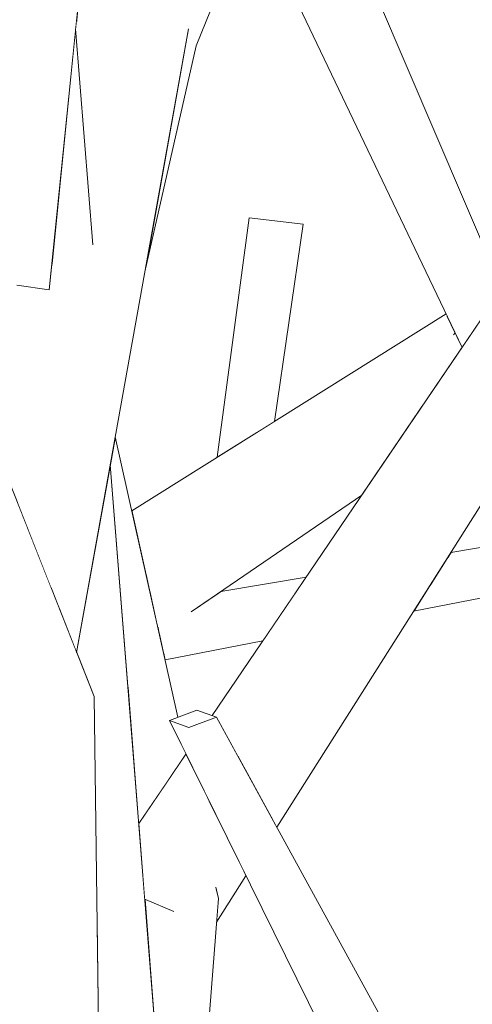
# Model space of a CAD drawing. Extents: x -289599 to -184549, y 66678 to 295474.
# Tile 73 of 256: x -281588 to -281540, y 71682 to 71786. Entities that reach past the tile are written whole.
import ezdxf

# ---------------------------------------------------------------- set-up
doc = ezdxf.new("R2010")
doc.units = 0
doc.header["$MEASUREMENT"] = 0
doc.linetypes.add('Wipeout_Contour', pattern=[1000, 0, -1000])
doc.layers.add('arch drzewa', color=8, linetype='Continuous')
doc.layers.add('arch drzewa_Nr_Pióra__4', color=8, linetype='Continuous', lineweight=9)

msp = doc.modelspace()

# ---------------------------------------------------------------- wipeouts: each hides what was drawn before it
at = {"color": 254, "linetype": 'Wipeout_Contour', "lineweight": 0, "ltscale": 1351553.135242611}
msp.add_wipeout([(-281582.81, 71775.58), (-281580.19, 71761.88), (-281580.07, 71762.78), (-281581.85, 71785.03)], dxfattribs=at).dxf.layer = 'arch drzewa'
at = {"color": 254, "linetype": 'Wipeout_Contour', "lineweight": 0, "ltscale": 1351458.309656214}
msp.add_wipeout([(-281557.8, 71764.4), (-281563.51, 71765.07), (-281562.66, 71742.44), (-281560.84, 71743.58)], dxfattribs=at).dxf.layer = 'arch drzewa'
at = {"color": 254, "linetype": 'Wipeout_Contour', "lineweight": 0, "ltscale": 3040991.533824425}
msp.add_wipeout([(-281588.57, 71760.23), (-281592.64, 71760.29), (-281587.83, 71734.55), (-281584.44, 71726), (-281583.63, 71731.72), (-281580.36, 71760.12), (-281584.37, 71760.18), (-281584.65, 71757.49), (-281587.84, 71757.93)], dxfattribs=at).dxf.layer = 'arch drzewa'
at = {"color": 254, "linetype": 'Wipeout_Contour', "lineweight": 0, "ltscale": 1013548.95937032}
msp.add_wipeout([(-281541.97, 71666.85), (-281566.97, 71712.34), (-281569.88, 71711.25)], dxfattribs=at).dxf.layer = 'arch drzewa'

# ---------------------------------------------------------------- next in the draw order: wipeouts: each hides what was drawn before it
at = {"color": 254, "linetype": 'Wipeout_Contour', "lineweight": 0, "ltscale": 2702902.998547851}
msp.add_wipeout([(-281557.57, 71793.64), (-281560.62, 71792.46), (-281538.61, 71757.53), (-281537.49, 71759.16), (-281553, 71795.41), (-281555.27, 71794.53), (-281555.13, 71794.31), (-281557.48, 71793.46)], dxfattribs=at).dxf.layer = 'arch drzewa'
at = {"color": 254, "linetype": 'Wipeout_Contour', "lineweight": 0, "ltscale": 1351549.330565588}
msp.add_wipeout([(-281584.37, 71760.18), (-281580.36, 71760.12), (-281580.19, 71761.88), (-281582.81, 71775.58)], dxfattribs=at).dxf.layer = 'arch drzewa'
at = {"color": 254, "linetype": 'Wipeout_Contour', "lineweight": 0, "ltscale": 1013600.018884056}
msp.add_wipeout([(-281566.87, 71739.81), (-281562.66, 71742.44), (-281563.51, 71765.07)], dxfattribs=at).dxf.layer = 'arch drzewa'
at = {"color": 254, "linetype": 'Wipeout_Contour', "lineweight": 0, "ltscale": 1013517.45130459}
msp.add_wipeout([(-281569.88, 71711.25), (-281545.44, 71664.91), (-281541.97, 71666.85)], dxfattribs=at).dxf.layer = 'arch drzewa'

# ---------------------------------------------------------------- next in the draw order: wipeouts: each hides what was drawn before it
at = {"color": 254, "linetype": 'Wipeout_Contour', "lineweight": 0, "ltscale": 1351431.643198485}
msp.add_wipeout([(-281572.29, 71722.61), (-281569.51, 71723.52), (-281551.6, 71735.8), (-281545.08, 71745.39)], dxfattribs=at).dxf.layer = 'arch drzewa'

# ---------------------------------------------------------------- next in the draw order: wipeouts: each hides what was drawn before it
at = {"color": 254, "linetype": 'Wipeout_Contour', "lineweight": 0, "ltscale": 1689300.483048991}
msp.add_wipeout([(-281573.98, 71725.55), (-281573.23, 71722.18), (-281572.29, 71722.61), (-281545.08, 71745.39), (-281544.25, 71746.63)], dxfattribs=at).dxf.layer = 'arch drzewa'

# ---------------------------------------------------------------- next in the draw order: wipeouts: each hides what was drawn before it
at = {"color": 254, "linetype": 'Wipeout_Contour', "lineweight": 0, "ltscale": 2702818.128431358}
msp.add_wipeout([(-281574.37, 71727.29), (-281573.98, 71725.55), (-281544.25, 71746.63), (-281541, 71751.4), (-281541.72, 71752.9), (-281541.8, 71752.85), (-281541.74, 71752.94), (-281542.59, 71754.72)], dxfattribs=at).dxf.layer = 'arch drzewa'
at = {"color": 254, "linetype": 'Wipeout_Contour', "lineweight": 0, "ltscale": 1351449.257755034}
msp.add_wipeout([(-281560.99, 71721.99), (-281572.54, 71719.08), (-281572.39, 71718.39), (-281562.06, 71720.41)], dxfattribs=at).dxf.layer = 'arch drzewa'

# ---------------------------------------------------------------- next in the draw order: wipeouts: each hides what was drawn before it
at = {"color": 254, "linetype": 'Wipeout_Contour', "lineweight": 0, "ltscale": 1351439.386559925}
msp.add_wipeout([(-281575.91, 71734.15), (-281574.37, 71727.29), (-281542.59, 71754.72), (-281542.69, 71754.93)], dxfattribs=at).dxf.layer = 'arch drzewa'
at = {"color": 254, "linetype": 'Wipeout_Contour', "lineweight": 0, "ltscale": 1351449.195255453}
msp.add_wipeout([(-281573.03, 71721.3), (-281572.54, 71719.08), (-281560.99, 71721.99), (-281559.71, 71723.86)], dxfattribs=at).dxf.layer = 'arch drzewa'

# ---------------------------------------------------------------- next in the draw order: wipeouts: each hides what was drawn before it
at = {"color": 254, "linetype": 'Wipeout_Contour', "lineweight": 0, "ltscale": 1689248.983276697}
msp.add_wipeout([(-281560.62, 71792.46), (-281541, 71751.4), (-281538.76, 71754.71), (-281538.81, 71757.23), (-281538.61, 71757.53)], dxfattribs=at).dxf.layer = 'arch drzewa'
at = {"color": 254, "linetype": 'Wipeout_Contour', "lineweight": 0, "ltscale": 1351347.336553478}
msp.add_wipeout([(-281544.48, 71726.15), (-281546.14, 71723.53), (-281532.81, 71726.14), (-281533.5, 71728.91)], dxfattribs=at).dxf.layer = 'arch drzewa'
at = {"color": 254, "linetype": 'Wipeout_Contour', "lineweight": 0, "ltscale": 1351448.979216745}
msp.add_wipeout([(-281558.75, 71725.28), (-281573.16, 71721.85), (-281573.03, 71721.3), (-281559.71, 71723.86)], dxfattribs=at).dxf.layer = 'arch drzewa'

# ---------------------------------------------------------------- next in the draw order: wipeouts: each hides what was drawn before it
at = {"color": 254, "linetype": 'Wipeout_Contour', "lineweight": 0, "ltscale": 1013536.866255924}
msp.add_wipeout([(-281541.8, 71752.85), (-281541.72, 71752.9), (-281541.74, 71752.94)], dxfattribs=at).dxf.layer = 'arch drzewa'
at = {"color": 254, "linetype": 'Wipeout_Contour', "lineweight": 0, "ltscale": 1013514.926680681}
msp.add_wipeout([(-281544.48, 71726.15), (-281533.5, 71728.91), (-281544.01, 71726.89)], dxfattribs=at).dxf.layer = 'arch drzewa'
at = {"color": 254, "linetype": 'Wipeout_Contour', "lineweight": 0, "ltscale": 2365044.049464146}
msp.add_wipeout([(-281573.23, 71722.18), (-281573.16, 71721.85), (-281558.75, 71725.28), (-281557.49, 71727.13), (-281566.49, 71725.6), (-281569.51, 71723.52), (-281572.29, 71722.61)], dxfattribs=at).dxf.layer = 'arch drzewa'

# ---------------------------------------------------------------- next in the draw order: wipeouts: each hides what was drawn before it
at = {"color": 254, "linetype": 'Wipeout_Contour', "lineweight": 0, "ltscale": 1689342.163260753}
msp.add_wipeout([(-281578.18, 71738.98), (-281581.74, 71719.17), (-281579.9, 71714.54), (-281579.58, 71690.47), (-281570.45, 71641.65)], dxfattribs=at).dxf.layer = 'arch drzewa'
at = {"color": 254, "linetype": 'Wipeout_Contour', "lineweight": 0, "ltscale": 1351347.592550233}
msp.add_wipeout([(-281542.59, 71729.12), (-281544.01, 71726.89), (-281533.5, 71728.91), (-281534.38, 71731.07)], dxfattribs=at).dxf.layer = 'arch drzewa'

# ---------------------------------------------------------------- next in the draw order: wipeouts: each hides what was drawn before it
at = {"color": 254, "linetype": 'Wipeout_Contour', "lineweight": 0, "ltscale": 1013514.082099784}
msp.add_wipeout([(-281542.59, 71729.12), (-281534.38, 71731.07), (-281542.2, 71729.74)], dxfattribs=at).dxf.layer = 'arch drzewa'
at = {"color": 254, "linetype": 'Wipeout_Contour', "lineweight": 0, "ltscale": 2702891.657396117}
msp.add_wipeout([(-281585.69, 71651.82), (-281585.02, 71641.28), (-281570.45, 71641.65), (-281579.58, 71690.47), (-281579.33, 71671.67), (-281581.18, 71667.97), (-281584.64, 71648.56), (-281584.65, 71648.82)], dxfattribs=at).dxf.layer = 'arch drzewa'

# ---------------------------------------------------------------- next in the draw order: wipeouts: each hides what was drawn before it
at = {"color": 254, "linetype": 'Wipeout_Contour', "lineweight": 0, "ltscale": 2365175.642622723}
msp.add_wipeout([(-281605.83, 71739.44), (-281603.12, 71642.2), (-281585.02, 71641.28), (-281587.18, 71653.25), (-281599.07, 71667.18), (-281597, 71707.54), (-281599.7, 71722.47)], dxfattribs=at).dxf.layer = 'arch drzewa'
at = {"color": 254, "linetype": 'Wipeout_Contour', "lineweight": 0, "ltscale": 1013556.609071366}
msp.add_wipeout([(-281569.88, 71711.25), (-281571.94, 71711.99), (-281545.44, 71664.91)], dxfattribs=at).dxf.layer = 'arch drzewa'

# ---------------------------------------------------------------- next in the draw order: wipeouts: each hides what was drawn before it
at = {"color": 254, "linetype": 'Wipeout_Contour', "lineweight": 0, "ltscale": 1351480.654495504}
msp.add_wipeout([(-281586.94, 71709.93), (-281581.18, 71667.97), (-281579.33, 71671.67), (-281579.9, 71714.54)], dxfattribs=at).dxf.layer = 'arch drzewa'
at = {"color": 254, "linetype": 'Wipeout_Contour', "lineweight": 0, "ltscale": 1013526.46854516}
msp.add_wipeout([(-281545.44, 71664.91), (-281571.94, 71711.99), (-281549.24, 71666)], dxfattribs=at).dxf.layer = 'arch drzewa'

# ---------------------------------------------------------------- next in the draw order: wipeouts: each hides what was drawn before it
at = {"color": 254, "linetype": 'Wipeout_Contour', "lineweight": 0, "ltscale": 1351360.410140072}
msp.add_wipeout([(-281522.58, 71773.26), (-281561.1, 71701.67), (-281560.59, 71700.73), (-281516.26, 71770.66)], dxfattribs=at).dxf.layer = 'arch drzewa'
at = {"color": 254, "linetype": 'Wipeout_Contour', "lineweight": 0, "ltscale": 1351451.659177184}
msp.add_wipeout([(-281569.03, 71713.08), (-281571.94, 71711.99), (-281569.88, 71711.25), (-281566.97, 71712.34)], dxfattribs=at).dxf.layer = 'arch drzewa'
at = {"color": 254, "linetype": 'Wipeout_Contour', "lineweight": 0, "ltscale": 1013605.968423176}
msp.add_wipeout([(-281586.94, 71709.93), (-281584.64, 71648.56), (-281581.18, 71667.97)], dxfattribs=at).dxf.layer = 'arch drzewa'
at = {"color": 254, "linetype": 'Wipeout_Contour', "lineweight": 0, "ltscale": 2364696.263490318}
msp.add_wipeout([(-281539.61, 71647.04), (-281566.49, 71611.84), (-281509.76, 71677.07), (-281505.86, 71691.24), (-281535.46, 71652.48), (-281536.24, 71648.15), (-281536.99, 71648.08)], dxfattribs=at).dxf.layer = 'arch drzewa'

# ---------------------------------------------------------------- next in the draw order: wipeouts: each hides what was drawn before it
at = {"color": 254, "linetype": 'Wipeout_Contour', "lineweight": 0, "ltscale": 2365082.46535043}
msp.add_wipeout([(-281578.18, 71738.98), (-281576.33, 71715.71), (-281572.07, 71705.68), (-281570.19, 71708.44), (-281571.94, 71711.99), (-281571.03, 71712.33), (-281577.65, 71741.95)], dxfattribs=at).dxf.layer = 'arch drzewa'
at = {"color": 254, "linetype": 'Wipeout_Contour', "lineweight": 0, "ltscale": 2703037.481253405}
msp.add_wipeout([(-281596.67, 71714.07), (-281585.34, 71650.82), (-281584.65, 71648.82), (-281586.94, 71709.93), (-281591.96, 71712.07), (-281591.88, 71711.85), (-281592.77, 71711.65), (-281593.11, 71712.56)], dxfattribs=at).dxf.layer = 'arch drzewa'
at = {"color": 254, "linetype": 'Wipeout_Contour', "lineweight": 0, "ltscale": 1689286.784701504}
msp.add_wipeout([(-281574.53, 71692.98), (-281570.63, 71643.84), (-281566.76, 71693.2), (-281569.94, 71693.33), (-281571.62, 71691.89)], dxfattribs=at).dxf.layer = 'arch drzewa'

# ---------------------------------------------------------------- next in the draw order: wipeouts: each hides what was drawn before it
at = {"color": 254, "linetype": 'Wipeout_Contour', "lineweight": 0, "ltscale": 1013599.976600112}
msp.add_wipeout([(-281572.07, 71705.68), (-281576.33, 71715.71), (-281575.17, 71701.11)], dxfattribs=at).dxf.layer = 'arch drzewa'
at = {"color": 254, "linetype": 'Wipeout_Contour', "lineweight": 0, "ltscale": 1689366.090341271}
msp.add_wipeout([(-281596.67, 71714.07), (-281599.07, 71667.18), (-281587.18, 71653.25), (-281585.69, 71651.82), (-281585.34, 71650.82)], dxfattribs=at).dxf.layer = 'arch drzewa'
at = {"color": 254, "linetype": 'Wipeout_Contour', "lineweight": 0, "ltscale": 1013568.714631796}
msp.add_wipeout([(-281567.19, 71694.21), (-281566.76, 71693.2), (-281567, 71694.3)], dxfattribs=at).dxf.layer = 'arch drzewa'

# ---------------------------------------------------------------- next in the draw order: linework, layer by layer
at = {"layer": 'arch drzewa_Nr_Pióra__4', "linetype": 'Continuous'}
for p, q in [((-281571.94, 71711.99), (-281569.03, 71713.08)), ((-281569.88, 71711.25), (-281571.94, 71711.99))]:
    msp.add_line(p, q, dxfattribs=at)

# ---------------------------------------------------------------- next in the draw order: wipeouts: each hides what was drawn before it
at = {"color": 254, "linetype": 'Wipeout_Contour', "lineweight": 0, "ltscale": 2027574.925505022}
msp.add_wipeout([(-281626.51, 71814.04), (-281628.13, 71812.62), (-281579.9, 71714.54), (-281621.02, 71818.37), (-281623.17, 71813.76), (-281624.03, 71813.66)], dxfattribs=at).dxf.layer = 'arch drzewa'
at = {"color": 254, "linetype": 'Wipeout_Contour', "lineweight": 0, "ltscale": 1013571.583227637}
msp.add_wipeout([(-281569.94, 71693.33), (-281566.76, 71693.2), (-281567.19, 71694.21)], dxfattribs=at).dxf.layer = 'arch drzewa'

# ---------------------------------------------------------------- next in the draw order: wipeouts: each hides what was drawn before it
at = {"color": 254, "linetype": 'Wipeout_Contour', "lineweight": 0, "ltscale": 1013696.761871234}
msp.add_wipeout([(-281628.13, 71812.62), (-281586.94, 71709.93), (-281579.9, 71714.54)], dxfattribs=at).dxf.layer = 'arch drzewa'
at = {"color": 254, "linetype": 'Wipeout_Contour', "lineweight": 0, "ltscale": 1351418.349224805}
msp.add_wipeout([(-281566.95, 71690.69), (-281563.85, 71695.59), (-281564.1, 71696.1), (-281566.94, 71690.82)], dxfattribs=at).dxf.layer = 'arch drzewa'

# ---------------------------------------------------------------- next in the draw order: linework, layer by layer
at = {"layer": 'arch drzewa_Nr_Pióra__4', "linetype": 'Continuous'}
msp.add_line((-281579.33, 71671.49), (-281579.9, 71714.54), dxfattribs=at)

# ---------------------------------------------------------------- next in the draw order: wipeouts: each hides what was drawn before it
at = {"color": 254, "linetype": 'Wipeout_Contour', "lineweight": 0, "ltscale": 2365555.029041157}
msp.add_wipeout([(-281631.42, 71815.22), (-281633.92, 71817.19), (-281586.94, 71709.93), (-281628.13, 71812.62), (-281629.3, 71813.54), (-281629.63, 71812.96), (-281630.8, 71812.82)], dxfattribs=at).dxf.layer = 'arch drzewa'
at = {"color": 254, "linetype": 'Wipeout_Contour', "lineweight": 0, "ltscale": 3040954.475778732}
msp.add_wipeout([(-281583.63, 71731.72), (-281583.54, 71723.71), (-281581.74, 71719.17), (-281569.91, 71785.03), (-281581.77, 71785.79), (-281581.85, 71785.03), (-281580.07, 71762.78), (-281580.19, 71761.88), (-281580.36, 71760.12)], dxfattribs=at).dxf.layer = 'arch drzewa'
at = {"color": 254, "linetype": 'Wipeout_Contour', "lineweight": 0, "ltscale": 3040720.158940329}
msp.add_wipeout([(-281574.47, 71693.09), (-281571.62, 71691.89), (-281569.94, 71693.33), (-281567.19, 71694.21), (-281567, 71694.3), (-281566.76, 71693.2), (-281566.94, 71690.82), (-281564.1, 71696.1), (-281567.74, 71703.48)], dxfattribs=at).dxf.layer = 'arch drzewa'

# ---------------------------------------------------------------- next in the draw order: linework, layer by layer
at = {"layer": 'arch drzewa_Nr_Pióra__4', "linetype": 'Continuous'}
for p, q in [((-281571.03, 71712.33), (-281577.65, 71741.95)), ((-281566.95, 71690.69), (-281563.85, 71695.59)), ((-281566.76, 71693.2), (-281567.02, 71694.37))]:
    msp.add_line(p, q, dxfattribs=at)

# ---------------------------------------------------------------- next in the draw order: wipeouts: each hides what was drawn before it
at = {"color": 254, "linetype": 'Wipeout_Contour', "lineweight": 0, "ltscale": 2027377.802173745}
msp.add_wipeout([(-281586.94, 71709.93), (-281633.92, 71817.19), (-281596.67, 71714.07), (-281593.11, 71712.56), (-281593.54, 71713.71), (-281591.96, 71712.07)], dxfattribs=at).dxf.layer = 'arch drzewa'
at = {"color": 254, "linetype": 'Wipeout_Contour', "lineweight": 0, "ltscale": 1013639.040357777}
msp.add_wipeout([(-281574.52, 71759.36), (-281569.11, 71783.23), (-281569.91, 71785.03)], dxfattribs=at).dxf.layer = 'arch drzewa'
at = {"color": 254, "linetype": 'Wipeout_Contour', "lineweight": 0, "ltscale": 1013540.858070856}
msp.add_wipeout([(-281522.58, 71773.26), (-281564.69, 71708.2), (-281561.1, 71701.67)], dxfattribs=at).dxf.layer = 'arch drzewa'
at = {"color": 254, "linetype": 'Wipeout_Contour', "lineweight": 0, "ltscale": 1013641.648743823}
msp.add_wipeout([(-281584.44, 71726), (-281583.54, 71723.71), (-281583.63, 71731.72)], dxfattribs=at).dxf.layer = 'arch drzewa'
at = {"color": 254, "linetype": 'Wipeout_Contour', "lineweight": 0, "ltscale": 1013582.605911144}
msp.add_wipeout([(-281567.95, 71703.89), (-281574.47, 71693.09), (-281567.74, 71703.48)], dxfattribs=at).dxf.layer = 'arch drzewa'

# ---------------------------------------------------------------- next in the draw order: wipeouts: each hides what was drawn before it
at = {"color": 254, "linetype": 'Wipeout_Contour', "lineweight": 0, "ltscale": 1351518.823523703}
msp.add_wipeout([(-281569.91, 71785.03), (-281554.01, 71829.57), (-281556.51, 71828.64), (-281563.41, 71830.6)], dxfattribs=at).dxf.layer = 'arch drzewa'
at = {"color": 254, "linetype": 'Wipeout_Contour', "lineweight": 0, "ltscale": 1351381.540772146}
msp.add_wipeout([(-281565, 71708.77), (-281564.69, 71708.2), (-281522.58, 71773.26), (-281525.58, 71774.1)], dxfattribs=at).dxf.layer = 'arch drzewa'
at = {"color": 254, "linetype": 'Wipeout_Contour', "lineweight": 0, "ltscale": 1689314.183131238}
msp.add_wipeout([(-281575.17, 71701.11), (-281574.54, 71693.12), (-281574.47, 71693.09), (-281567.95, 71703.89), (-281570.19, 71708.44)], dxfattribs=at).dxf.layer = 'arch drzewa'

# ---------------------------------------------------------------- next in the draw order: linework, layer by layer
at = {"layer": 'arch drzewa_Nr_Pióra__4', "linetype": 'Continuous'}
for p, q in [((-281575.17, 71701.11), (-281570.19, 71708.44)), ((-281570.63, 71643.84), (-281566.76, 71693.2))]:
    msp.add_line(p, q, dxfattribs=at)

# ---------------------------------------------------------------- next in the draw order: wipeouts: each hides what was drawn before it
at = {"color": 254, "linetype": 'Wipeout_Contour', "lineweight": 0, "ltscale": 2027321.57200385}
msp.add_wipeout([(-281581.77, 71785.79), (-281569.91, 71785.03), (-281563.41, 71830.6), (-281563.7, 71830.68), (-281563.47, 71832.01), (-281581.03, 71793.07)], dxfattribs=at).dxf.layer = 'arch drzewa'
at = {"color": 254, "linetype": 'Wipeout_Contour', "lineweight": 0, "ltscale": 1351413.027504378}
msp.add_wipeout([(-281525.58, 71774.1), (-281567.43, 71712.51), (-281566.97, 71712.34), (-281565, 71708.77)], dxfattribs=at).dxf.layer = 'arch drzewa'
at = {"color": 254, "linetype": 'Wipeout_Contour', "lineweight": 0, "ltscale": 1351449.58276359}
msp.add_wipeout([(-281574.47, 71693.09), (-281574.54, 71693.12), (-281574.53, 71692.98), (-281571.62, 71691.89)], dxfattribs=at).dxf.layer = 'arch drzewa'

# ---------------------------------------------------------------- next in the draw order: linework, layer by layer
at = {"layer": 'arch drzewa_Nr_Pióra__4', "linetype": 'Continuous'}
for p, q in [((-281567.43, 71712.51), (-281525.58, 71774.1)), ((-281560.59, 71700.73), (-281516.26, 71770.66)), ((-281566.87, 71739.81), (-281563.51, 71765.07)), ((-281557.8, 71764.4), (-281563.51, 71765.07)), ((-281560.84, 71743.58), (-281557.8, 71764.4)), ((-281575.91, 71734.15), (-281542.69, 71754.93)), ((-281541.89, 71752.73), (-281541.74, 71752.94)), ((-281570.45, 71641.65), (-281578.18, 71738.98)), ((-281569.62, 71723.45), (-281551.6, 71735.8)), ((-281542.2, 71729.74), (-281534.38, 71731.07)), ((-281566.49, 71725.6), (-281557.49, 71727.13)), ((-281546.14, 71723.53), (-281532.81, 71726.14)), ((-281572.39, 71718.39), (-281562.06, 71720.41)), ((-281569.03, 71713.08), (-281566.97, 71712.34)), ((-281549.24, 71666), (-281571.94, 71711.99)), ((-281566.97, 71712.34), (-281569.88, 71711.25)), ((-281541.97, 71666.85), (-281566.97, 71712.34)), ((-281574.47, 71693.09), (-281574.54, 71693.12)), ((-281571.48, 71691.83), (-281574.47, 71693.09))]:
    msp.add_line(p, q, dxfattribs=at)

# ---------------------------------------------------------------- next in the draw order: wipeouts: each hides what was drawn before it
at = {"color": 254, "linetype": 'Wipeout_Contour', "lineweight": 0, "ltscale": 1689377.97406478}
msp.add_wipeout([(-281554.18, 71829), (-281569.11, 71783.23), (-281550.46, 71829.66), (-281553.52, 71827.79), (-281554.4, 71828.04)], dxfattribs=at).dxf.layer = 'arch drzewa'
at = {"color": 254, "linetype": 'Wipeout_Contour', "lineweight": 0, "ltscale": 1013692.907673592}
msp.add_wipeout([(-281584.65, 71757.49), (-281580.14, 71801.86), (-281595.59, 71804.42)], dxfattribs=at).dxf.layer = 'arch drzewa'

# ---------------------------------------------------------------- next in the draw order: linework, layer by layer
at = {"layer": 'arch drzewa_Nr_Pióra__4', "linetype": 'Continuous'}
for p, q in [((-281537.49, 71759.16), (-281553, 71795.41)), ((-281580.02, 71762.23), (-281581.85, 71785.03))]:
    msp.add_line(p, q, dxfattribs=at)

# ---------------------------------------------------------------- next in the draw order: wipeouts: each hides what was drawn before it
at = {"color": 254, "linetype": 'Wipeout_Contour', "lineweight": 0, "ltscale": 1351510.650818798}
msp.add_wipeout([(-281569.91, 71785.03), (-281569.11, 71783.23), (-281554.18, 71829), (-281554.01, 71829.57)], dxfattribs=at).dxf.layer = 'arch drzewa'
at = {"color": 254, "linetype": 'Wipeout_Contour', "lineweight": 0, "ltscale": 2365308.676280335}
msp.add_wipeout([(-281595.59, 71804.42), (-281602.69, 71772.08), (-281601.05, 71767.93), (-281594.89, 71773.74), (-281593.61, 71776.04), (-281587.84, 71757.93), (-281584.65, 71757.49)], dxfattribs=at).dxf.layer = 'arch drzewa'

# ---------------------------------------------------------------- next in the draw order: linework, layer by layer
at = {"layer": 'arch drzewa_Nr_Pióra__4', "linetype": 'Continuous'}
for p, q in [((-281569.11, 71783.23), (-281550.46, 71829.66)), ((-281579.9, 71714.54), (-281621.02, 71818.37)), ((-281584.65, 71757.49), (-281580.14, 71801.86)), ((-281541, 71751.4), (-281560.62, 71792.46)), ((-281581.74, 71719.17), (-281569.91, 71785.03)), ((-281574.52, 71759.36), (-281569.11, 71783.23)), ((-281584.65, 71757.49), (-281588.06, 71757.96))]:
    msp.add_line(p, q, dxfattribs=at)

doc.saveas('drawing.dxf')
